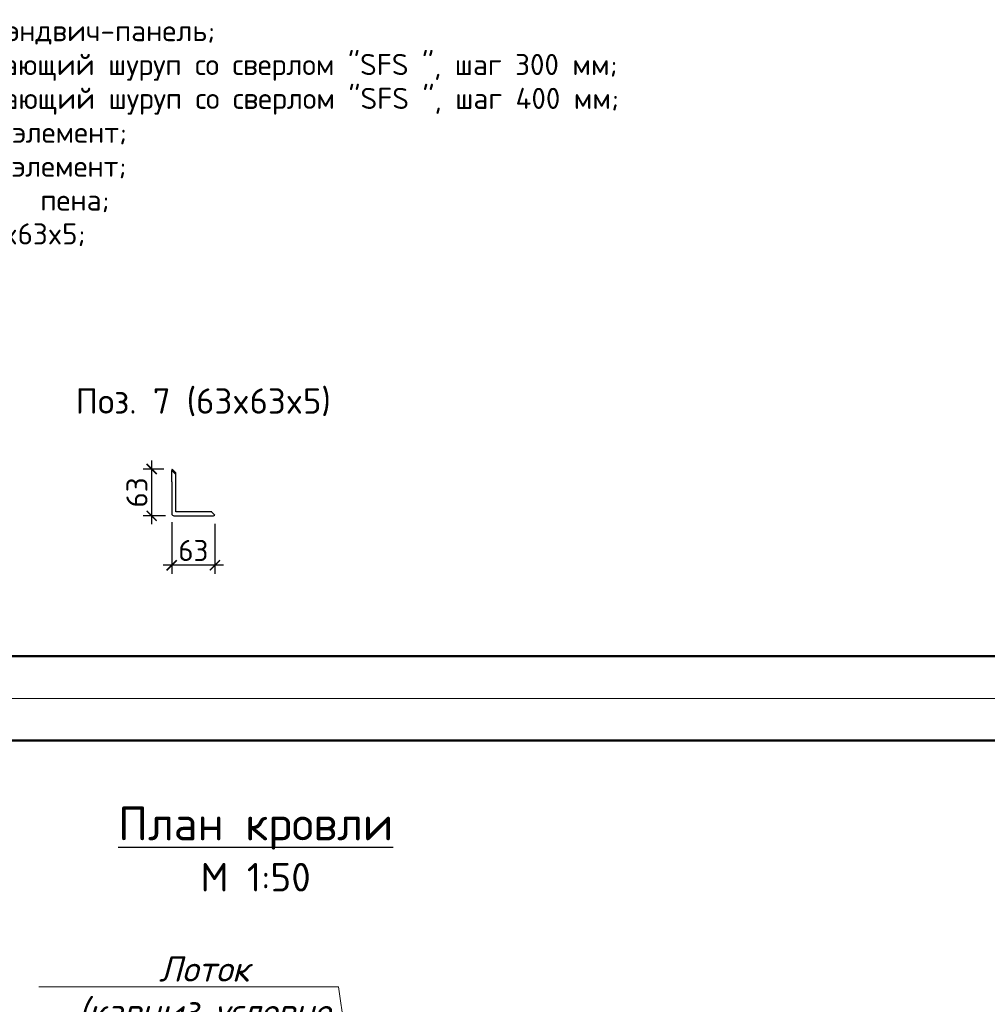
# Model space of a CAD drawing. Header units: millimetres. Extents: x 2842173 to 10151342, y -218675 to 375325.
# Tile 55 of 107: x 2939650 to 2951111, y 104403 to 116061. Entities that reach past the tile are written whole.
import ezdxf
from ezdxf import colors
from ezdxf.entities.mleader import LeaderData, LeaderLine
from ezdxf.math import Vec2, Vec3

# ---------------------------------------------------------------- set-up
doc = ezdxf.new("R2010")
doc.units = ezdxf.units.MM
doc.layers.get('Defpoints').update_dxf_attribs({"color": 255})
doc.layers.add('Аннотация_Ном._пера__8', color=7, linetype='Continuous', lineweight=15, true_color=0xa80f02)
doc.layers.add('Линии_Ном._пера__29', color=7, linetype='Continuous', lineweight=30, true_color=0x3dad99)
doc.layers.add('СО_текст_Ном._пера__7', color=7, linetype='Continuous', lineweight=15)
doc.layers.add('тонкие', color=143, linetype='Continuous', lineweight=9)
doc.styles.add('GOST 2.304', font='isocpeui.ttf')
doc.styles.add('ICOCPEUR', font='isocpeur.ttf')
doc.styles.add('ISOCPEUR', font='isocpeur.ttf')
doc.styles.add('ГОСТ 300', font='isocpeui.ttf', dxfattribs={"height": 300})
doc.dimstyles.new('MK-100', dxfattribs={"dimscale": 100, "dimtxt": 3, "dimasz": 1.2, "dimexe": 1, "dimexo": 1, "dimgap": 0.5, "dimtad": 1, "dimdec": 0, "dimzin": 9, "dimdsep": 46, "dimtxsty": 'GOST 2.304', "dimblk": 'ARCHTICK', "dimcen": 1, "dimdle": 1, "dimclrt": 256, "dimadec": 0, "dimazin": 0, "dimtfac": 1, "dimtdec": 0, "dimtix": 1, "dimtmove": 0, "dimatfit": 1, "dimfxl": 2, "dimtolj": 1, "dimtzin": 0, "dimarcsym": 0})

# ---------------------------------------------------------------- blocks, each defined once
blk = doc.blocks.new('*U20')
at = {"lineweight": 9}
for p, q in [((-20, 292), (400, 292)), ((400, -5), (-20, -5))]:
    blk.add_line(p, q, dxfattribs=at)
at = {"lineweight": 50}
for p, q in [((0, 287), (395, 287)), ((395, 0), (0, 0))]:
    blk.add_line(p, q, dxfattribs=at)
blk = doc.blocks.new('_ArchTick')
at = {"color": 0, "linetype": 'ByBlock', "const_width": 0.15}
blk.add_lwpolyline([(-0.5, -0.5), (0.5, 0.5)], dxfattribs=at)
blk = doc.blocks.new('*D552')
at = {"color": 0, "lineweight": -2, "ltscale": 15, "transparency": 16777216}
for p, q in [((2941451, 110111), (2941451, 109501)), ((2941963, 110093), (2941963, 109501)), ((2942063, 109601), (2941351, 109601))]:
    blk.add_line(p, q, dxfattribs=at)
at = {"layer": 'Defpoints', "color": 0, "ltscale": 15, "transparency": 16777216}
for p in [(2941451, 110211), (2941963, 110193), (2941451, 109601)]:
    blk.add_point(p, dxfattribs=at)
at = {"color": 0, "lineweight": -2, "ltscale": 15, "transparency": 16777216, "xscale": 119.9999999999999, "yscale": 119.9999999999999, "zscale": 119.9999999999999, "rotation": 180}
blk.add_blockref('_ArchTick', (2941451, 109601), dxfattribs=at)
at = {"color": 0, "lineweight": -2, "ltscale": 15, "transparency": 16777216, "xscale": 119.9999999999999, "yscale": 119.9999999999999, "zscale": 119.9999999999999}
blk.add_blockref('_ArchTick', (2941963, 109601), dxfattribs=at)
at = {"ltscale": 15, "transparency": 16777216, "insert": (2941707, 109776), "char_height": 250, "attachment_point": 5, "style": 'ICOCPEUR'}
blk.add_mtext('\\A1;63', dxfattribs=at)
blk = doc.blocks.new('*D553')
at = {"color": 0, "lineweight": -2, "ltscale": 15, "transparency": 16777216}
for p, q in [((2941214, 110087), (2941214, 110840)), ((2941356, 110740), (2941114, 110740)), ((2941376, 110187), (2941114, 110187))]:
    blk.add_line(p, q, dxfattribs=at)
at = {"layer": 'Defpoints', "color": 0, "ltscale": 15, "transparency": 16777216}
for p in [(2941214, 110740), (2941456, 110740), (2941476, 110187)]:
    blk.add_point(p, dxfattribs=at)
at = {"color": 0, "lineweight": -2, "ltscale": 15, "transparency": 16777216, "xscale": 119.9999999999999, "yscale": 119.9999999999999, "zscale": 119.9999999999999}
for p, rotation in [((2941214, 110740), 90), ((2941214, 110187), 270)]:
    blk.add_blockref('_ArchTick', p, dxfattribs=dict(at, rotation=rotation))
at = {"ltscale": 15, "transparency": 16777216, "insert": (2941039, 110463), "char_height": 250, "attachment_point": 5, "rotation": 90, "style": 'ICOCPEUR'}
blk.add_mtext('\\A1;63', dxfattribs=at)

msp = doc.modelspace()

# ---------------------------------------------------------------- linework, layer by layer
at = {"layer": 'Линии_Ном._пера__29', "color": 135, "linetype": 'Continuous', "lineweight": 30, "true_color": 0x3dad99}
for p, q in [((2941498.901, 110588.083), (2941498.746, 110700.945)), ((2941924.799, 110235.184), (2941724.897, 110234.908))]:
    msp.add_line(p, q, dxfattribs=at)
for points in [[(2941498.751, 110697.122), (2941455.977, 110739.779, 0.174494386), (2941450.525, 110723.535)], [(2941450.711, 110588.771), (2941451.175, 110210.96, 0.397405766), (2941476.018, 110186.694), (2941777.334, 110187.109)], [(2941724.099, 110187.036), (2941946.908, 110187.343, 0.177823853), (2941963.476, 110192.796), (2941920.976, 110235.178)]]:
    msp.add_lwpolyline(points, format="xyb", dxfattribs=at)
for points in [[(2941450.711, 110588.771), (2941450.525, 110723.959), (2941498.781, 110675.836)], [(2941729.397, 110234.915), (2941499.332, 110234.598), (2941498.901, 110588.083)]]:
    msp.add_lwpolyline(points, dxfattribs=at)

# ---------------------------------------------------------------- block references
at = {"color": 0, "ltscale": 30, "xscale": 100, "yscale": 100, "zscale": 100}
for p in [(2930484.712, 108524.819), (2930484.712, 78824.819)]:
    msp.add_blockref('*U20', p, dxfattribs=at)

# ---------------------------------------------------------------- texts
at = {"insert": (2942445.253, 106241.012), "char_height": 400, "width": 11705.15662, "attachment_point": 5, "style": 'ISOCPEUR'}
msp.add_mtext('{\\LПлан кровли\\C0; \\C256;\\P\\H0.84615x;\\l\\C0;М 1:50}', dxfattribs=at)
at = {"layer": 'Аннотация_Ном._пера__8', "color": 14, "linetype": 'Continuous', "lineweight": 15, "true_color": 0xa80f02, "insert": (2940312.094, 111695.946), "char_height": 300, "attachment_point": 1, "style": 'ICOCPEUR'}
msp.add_mtext('\\A1;Поз. 7 ({\\A0;\\C256;63x63x5})', dxfattribs=at)
at = {"layer": 'СО_текст_Ном._пера__7', "color": 7, "linetype": 'Continuous', "lineweight": 15, "insert": (2937470.064, 116056.646), "char_height": 250, "attachment_point": 1, "line_spacing_factor": 0.962643, "style": 'ICOCPEUR'}
msp.add_mtext('\\A1;1. Стеновая сэндвич-панель; \\P2. Самонарезающий шуруп со сверлом "SFS ", шаг 300 мм;\\P3. Самонарезающий шуруп со сверлом "SFS ", шаг 400 мм;\\P4. {\\A0;\\C256;Фасонныe элемент};\\P5. {\\A0;\\C256;Фасонныe элемент}; \\P6. Монтажная  пена;\\P7. Уголки {\\A0;\\C256;63x63x5};', dxfattribs=at)

# ---------------------------------------------------------------- dimensions: what is measured, and where the dimension line sits
at = {"ltscale": 15}
dim = msp.add_linear_dim(base=(2941213.671, 110739.779), p1=(2941476.018, 110186.694), p2=(2941455.977, 110739.779), angle=90, text='63', dimstyle='MK-100', override={"dimtxt": 2.5, "dimtxsty": 'ICOCPEUR'}, dxfattribs=at)
dim.commit()
dim.dimension.update_dxf_attribs({"geometry": '*D553', "text_midpoint": (2941038.671, 110463.237)})
dim = msp.add_linear_dim(base=(2941451.175, 109601.218), p1=(2941963.476, 110192.796), p2=(2941451.175, 110210.96), text='63', dimstyle='MK-100', override={"dimtxt": 2.5, "dimtxsty": 'ICOCPEUR'}, dxfattribs=at)
dim.commit()
dim.dimension.update_dxf_attribs({"geometry": '*D552', "text_midpoint": (2941707.325, 109776.218)})

# ---------------------------------------------------------------- leaders
at = {"layer": 'тонкие'}
ml = msp.add_multileader_mtext('Standard', dxfattribs=at)
ml.set_content('Лоток\\P(карниз условно\\Pне показан)', color=256, style='ГОСТ 300')
ml.set_leader_properties(lineweight=0)
ml.build(insert=Vec2(0, 0))
ml.multileader.update_dxf_attribs({"text_left_attachment_type": 6, "text_right_attachment_type": 6, "dogleg_length": 200, "arrow_head_size": 200})
ctx = ml.context
ctx.base_point, ctx.char_height, ctx.arrow_head_size, ctx.plane_origin = Vec3(2940098.227, 104611.231), 300, 200, Vec3(2945709.872, 109278.349)
ctx.left_attachment, ctx.right_attachment, ctx.text_align_type = 6, 6, 1
notes = []
notes.append((ctx, [(0, (1, 1, 0), (2943428.363, 104611.231), (-1, 0), 200, [(0, [(2943735.247, 102483.346)], 0, [])])]))
ctx.mtext.insert, ctx.mtext.alignment, ctx.mtext.flow_direction = Vec3(2941834.431, 104971.231), 2, 5
for ctx, leaders in notes:
    for number, flags, end, landing, length, lines in leaders:
        leader = LeaderData()
        leader.index, (leader.has_last_leader_line, leader.has_dogleg_vector, leader.attachment_direction) = number, flags
        leader.last_leader_point, leader.dogleg_vector, leader.dogleg_length = Vec3(end), Vec3(landing), length
        for number, points, colour, breaks in lines:
            line = LeaderLine()
            line.index, line.vertices, line.color, line.breaks = number, Vec3.list(points), colors.encode_raw_color(colour), breaks
            leader.lines.append(line)
        ctx.leaders.append(leader)

doc.saveas('drawing.dxf')
